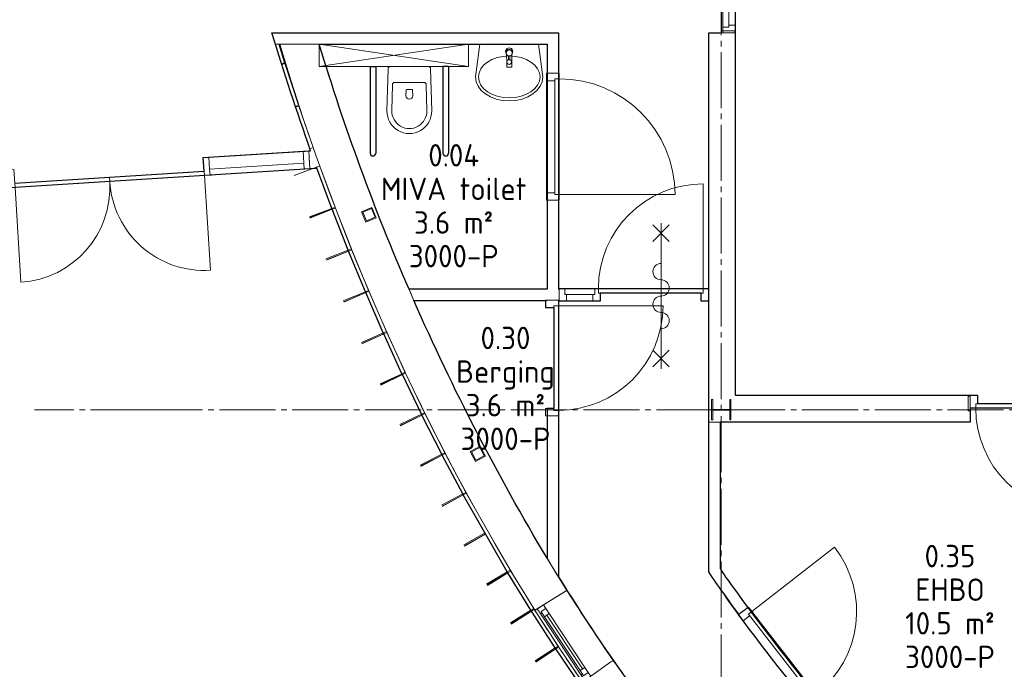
# Model space of a CAD drawing. Header units: millimetres. Extents: x -20518 to 270852, y -121463 to 37725.
# Tile 17 of 33: x 31425 to 40215, y 4368 to 10168. Entities that reach past the tile are written whole.
import ezdxf
from ezdxf.enums import TextEntityAlignment as Align

# ---------------------------------------------------------------- set-up
doc = ezdxf.new("R2010")
doc.units = ezdxf.units.MM
doc.linetypes.add('B0204', pattern=[650, 500, -50, 50, -50])
for name, color, linetype in [('21 Buitenwanden', 3, 'Continuous'), ('21 Buitenwanden Deuren', 7, 'Continuous'), ('21 Buitenwanden Ramen', 7, 'Continuous'), ('22 C Binnenwanden', 2, 'Continuous'), ('22 C Binnenwanden Deuren', 7, 'Continuous'), ('28 Draagconstructies', 5, 'Continuous'), ('74 Sanitair', 8, 'Continuous'), ('A Stramien', 8, 'Continuous'), ('AL74----', 8, 'Continuous'), ('Info Algemeen', 7, 'Continuous'), ('X-BT$1----_Ruimtegegevens', 7, 'Continuous')]:
    doc.layers.add(name, color=color, linetype=linetype)
doc.layers.add('BL$8-BVO-polylijn', color=160, linetype='Continuous', plot=False)
doc.layers.add('BL$8-GO--polylijnen', color=10, linetype='Continuous', plot=False)
for name, color, linetype, lineweight in [('X-BT$23A__RuimteElement', 7, 'Continuous', 0), ('X-BT$23F__RuimteElement', 7, 'Continuous', 0), ('X-BT$23m2_RuimteElement', 7, 'Continuous', 0), ('X-BT$23NR__Ruimtenummer', 1, 'Continuous', 0), ('X-BT$23P__Algemeen', 1, 'Continuous', 0)]:
    doc.layers.add(name, color=color, linetype=linetype, lineweight=lineweight)
doc.styles.add('GENERATED_STYLE_2', font='arial.ttf')
doc.styles.add('Isocpeur', font='isocpeur.ttf')

# ---------------------------------------------------------------- blocks, each defined once
blk = doc.blocks.new('Wall_127_1', base_point=(84602, 5598.5))
at = {"layer": '21 Buitenwanden', "linetype": 'Continuous', "lineweight": 0, "flags": 128}
for points in [[(84381.6, 5922.7), (84406.4, 5939.5)], [(84381.6, 5922.7), (84602, 5598.5)], [(84626.8, 5615.3), (84406.4, 5939.5)], [(84602, 5598.5), (84626.8, 5615.3)]]:
    blk.add_lwpolyline(points, dxfattribs=at)
blk = doc.blocks.new('Wall_128_1', base_point=(84376.7, 5930))
at = {"layer": '21 Buitenwanden', "linetype": 'Continuous', "lineweight": 0, "flags": 128}
for points in [[(84163.7, 6259.3), (84188.9, 6275.6)], [(84163.7, 6259.3), (84376.7, 5930)], [(84401.8, 5946.3), (84188.9, 6275.6)], [(84376.7, 5930), (84401.8, 5946.3)]]:
    blk.add_lwpolyline(points, dxfattribs=at)
blk = doc.blocks.new('Inbouwreservoir 16+')
at = {"layer": '74 Sanitair', "linetype": 'Continuous', "lineweight": 0}
for p, q in [((1332.2, 199.6), (0, 199.6)), ((0, 199.6), (0, 0)), ((0, 0), (1332.2, 199.6)), ((0, 199.6), (1332.2, 0)), ((1332.2, 0), (1332.2, 199.6)), ((0, 0), (1332.2, 0))]:
    blk.add_line(p, q, dxfattribs=at)
blk = doc.blocks.new('Wall_145_1', base_point=(81889.4, 11422.3))
at = {"layer": '21 Buitenwanden', "linetype": 'Continuous', "lineweight": 0, "flags": 128}
for points in [[(82269.6, 11322.3), (81918.8, 11322.3)], [(84195.7, 6266.1), (84480.8, 6443.9)]]:
    blk.add_lwpolyline(points, dxfattribs=at)
at = {"layer": '21 Buitenwanden', "linetype": 'Continuous', "lineweight": 0}
for radius, start in [(20699, 196.54482), (20363, 196.82588)]:
    blk.add_arc((101760.8, 17216.6), radius, start, 211.9403, dxfattribs=at)
blk = doc.blocks.new('D1c 1 zij bi h 16_8')
at = {"layer": '22 C Binnenwanden Deuren', "linetype": 'Continuous', "lineweight": 0}
for p, q in [((-617.5, 0), (-617.5, 934)), ((-667.5, 0), (-600.5, 0)), ((-667.5, 0), (-667.5, -114)), ((-617.5, 0), (316.5, 0)), ((-617.5, -40), (-617.5, 0)), ((366.5, 0), (299.5, 0)), ((316.5, 0), (316.5, -40)), ((349.5, 0), (349.5, -54)), ((600.5, 0), (366.5, 0)), ((600.5, 0), (667.5, 0)), ((617.5, 0), (617.5, -54)), ((667.5, -114), (667.5, 0)), ((-667.5, -7), (-667.5, -107)), ((316.5, -40), (-617.5, -40)), ((-600.5, -40), (-600.5, -114)), ((299.5, -40), (299.5, -114)), ((349.5, -54), (617.5, -54)), ((366.5, -54), (366.5, -114)), ((600.5, -54), (600.5, -114)), ((667.5, -7), (667.5, -107)), ((667.5, -7), (667.5, -107)), ((-667.5, -114), (-600.5, -114)), ((366.5, -114), (299.5, -114)), ((600.5, -114), (366.5, -114)), ((600.5, -114), (667.5, -114))]:
    blk.add_line(p, q, dxfattribs=at)
blk.add_arc((-617.5, 0), 934, 0, 90, dxfattribs=at)
blk = doc.blocks.new('Wall_167_1', base_point=(85747.6, 9032.2))
at = {"layer": '22 C Binnenwanden', "linetype": 'Continuous', "lineweight": 0}
for p, q in [((84411.1, 9132.2), (84411.1, 9032.2)), ((84411.1, 9132.2), (84411.1, 9032.2)), ((85746.1, 9132.2), (85746.1, 9032.2))]:
    blk.add_line(p, q, dxfattribs=at)
at = {"layer": '22 C Binnenwanden', "linetype": 'Continuous', "lineweight": 0, "flags": 128}
for points in [[(84305.1, 9132.2), (83071.4, 9132.2)], [(83115, 9032.2), (83071.4, 9132.2)], [(84411.1, 9132.2), (84405.1, 9132.2)], [(85747.6, 9032.2), (85747.6, 9132.2)], [(83115, 9032.2), (84305.1, 9032.2)], [(84405.1, 9032.2), (84411.1, 9032.2)], [(85746.1, 9032.2), (85747.6, 9032.2)]]:
    blk.add_lwpolyline(points, dxfattribs=at)
at = {"layer": '22 C Binnenwanden', "linetype": 'Continuous', "lineweight": 0}
blk.add_point((84411.1, 9132.2), dxfattribs=at)
at = {"layer": '22 C Binnenwanden Deuren', "linetype": 'Continuous', "lineweight": 0, "xscale": -1, "zscale": 1000}
blk.add_blockref('D1c 1 zij bi h 16_8', (85078.6, 9139.2), dxfattribs=at)
blk = doc.blocks.new('Wall_175_1', base_point=(85747.6, 6609.5))
at = {"layer": '22 C Binnenwanden', "linetype": 'Continuous', "lineweight": 0, "flags": 128}
for points in [[(85747.6, 7946.6), (85847.6, 7946.6)], [(85747.6, 7946.6), (85747.6, 6801.4)], [(85847.6, 6639.1), (85847.6, 7946.6)], [(85747.6, 6609.5), (85747.6, 6801.4)]]:
    blk.add_lwpolyline(points, dxfattribs=at)
blk = doc.blocks.new('Wall_181_1', base_point=(84305.1, 11422.3))
at = {"layer": '22 C Binnenwanden', "linetype": 'Continuous', "lineweight": 0, "flags": 128}
for points in [[(84405.1, 11422.3), (81847.6, 11422.3)], [(81909.7, 11322.3), (84305.1, 11322.3)]]:
    blk.add_lwpolyline(points, dxfattribs=at)
blk = doc.blocks.new('D2c 2 zij bi h 16')
at = {"layer": '21 Buitenwanden Deuren', "linetype": 'Continuous', "lineweight": 0}
for p, q in [((-847, 0), (-847, 847)), ((847, 0), (847, 847)), ((-847, 0), (-1775, 0)), ((-1775, 0), (-1775, -162)), ((-1775, 0), (-1775, -100)), ((-1725, 0), (-1725, -54)), ((-914, 0), (-847, 0)), ((-897, 0), (-897, -54)), ((-847, 0), (847, 0)), ((-847, -40), (-847, 0)), ((0, 0), (0, -40)), ((914, 0), (847, 0)), ((847, 0), (847, -40)), ((897, 0), (897, -54)), ((1725, 0), (914, 0)), ((1725, 0), (1775, 0)), ((1725, 0), (1725, -54)), ((1775, -162), (1775, 0)), ((1775, 0), (1775, -100)), ((-1725, -54), (-1725, -162)), ((-1725, -54), (-897, -54)), ((-897, -54), (-897, -162)), ((-847, -40), (-847, -162)), ((847, -40), (-847, -40)), ((847, -40), (847, -162)), ((897, -54), (897, -162)), ((897, -54), (1725, -54)), ((1725, -54), (1725, -162)), ((-847, -162), (-1775, -162)), ((-914, -162), (-847, -162)), ((914, -162), (847, -162)), ((1725, -162), (914, -162)), ((1725, -162), (1775, -162))]:
    blk.add_line(p, q, dxfattribs=at)
for centre, start, end in [((-847, 0), 0, 90), ((847, 0), 90, 180)]:
    blk.add_arc(centre, 847, start, end, dxfattribs=at)
for p in [(-1775, 0), (-1775, -162)]:
    blk.add_point(p, dxfattribs=at)
blk = doc.blocks.new('D2c 2 zij bi h 16_2')
at = {"layer": '21 Buitenwanden Deuren', "linetype": 'Continuous', "lineweight": 0}
for p, q in [((-847, 0), (-847, 847)), ((847, 0), (847, 847)), ((-847, 0), (-1789.8, 0)), ((-1789.8, 0), (-1789.8, -162)), ((-1789.8, 0), (-1789.8, -100)), ((-1739.8, 0), (-1739.8, -54)), ((-914, 0), (-847, 0)), ((-897, 0), (-897, -54)), ((-847, 0), (847, 0)), ((-847, -40), (-847, 0)), ((0, 0), (0, -40)), ((914, 0), (847, 0)), ((847, 0), (847, -40)), ((897, 0), (897, -54)), ((1739.8, 0), (914, 0)), ((1739.8, 0), (1789.8, 0)), ((1739.8, 0), (1739.8, -54)), ((1789.8, -162), (1789.8, 0)), ((1789.8, 0), (1789.8, -100)), ((-1739.8, -54), (-1739.8, -162)), ((-1739.8, -54), (-897, -54)), ((-897, -54), (-897, -162)), ((-847, -40), (-847, -162)), ((847, -40), (-847, -40)), ((847, -40), (847, -162)), ((897, -54), (897, -162)), ((897, -54), (1739.8, -54)), ((1739.8, -54), (1739.8, -162)), ((-847, -162), (-1789.8, -162)), ((-914, -162), (-847, -162)), ((914, -162), (847, -162)), ((1739.8, -162), (914, -162)), ((1739.8, -162), (1789.8, -162))]:
    blk.add_line(p, q, dxfattribs=at)
for centre, start, end in [((-847, 0), 0, 90), ((847, 0), 90, 180)]:
    blk.add_arc(centre, 847, start, end, dxfattribs=at)
for p in [(-1789.8, 0), (-1789.8, -162)]:
    blk.add_point(p, dxfattribs=at)
blk = doc.blocks.new('Wall_188_1', base_point=(75189.5, 10069.4))
at = {"layer": '21 Buitenwanden', "linetype": 'Continuous', "lineweight": 0}
for p, q in [((82186.3, 10206.4), (82180, 10306.2)), ((75070.6, 9760.4), (75064.3, 9860.2))]:
    blk.add_line(p, q, dxfattribs=at)
at = {"layer": '21 Buitenwanden Deuren', "linetype": 'Continuous', "lineweight": 0, "zscale": 1000, "rotation": 183.5867222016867}
for name, p in [('D2c 2 zij bi h 16_2', (80399.9, 10094.4)), ('D2c 2 zij bi h 16', (76842.1, 9871.4))]:
    blk.add_blockref(name, p, dxfattribs=at)
blk = doc.blocks.new('D1a bi h 16_14')
at = {"layer": '22 C Binnenwanden Deuren', "linetype": 'Continuous', "lineweight": 0}
for p, q in [((-467, 0), (-467, 934)), ((-517, 0), (-450, 0)), ((-517, 0), (-517, -114)), ((-517, 0), (-517, -100)), ((-467, 0), (467, 0)), ((-467, -40), (-467, 0)), ((450, 0), (517, 0)), ((467, 0), (467, -40)), ((517, -114), (517, 0)), ((517, 0), (517, -100)), ((467, -40), (-467, -40)), ((-450, -40), (-450, -114)), ((450, -40), (450, -114)), ((-517, -114), (-450, -114)), ((450, -114), (517, -114))]:
    blk.add_line(p, q, dxfattribs=at)
blk.add_arc((-467, 0), 934, 0, 90, dxfattribs=at)
blk = doc.blocks.new('D1a bi h 16_15')
at = {"layer": '22 C Binnenwanden Deuren', "linetype": 'Continuous', "lineweight": 0}
for p, q in [((-517, 0), (-517, 1034)), ((-567, 0), (567, 0)), ((-567, 0), (-567, -114)), ((-517, 0), (517, 0)), ((-517, -40), (-517, 0)), ((517, 0), (517, -40)), ((567, -114), (567, 0)), ((-567, -7), (-567, -107)), ((517, -40), (-517, -40)), ((-500, -40), (-500, -114)), ((500, -40), (500, -114)), ((567, -7), (567, -107)), ((567, -7), (567, -107)), ((-567, -114), (567, -114))]:
    blk.add_line(p, q, dxfattribs=at)
blk.add_arc((-517, 0), 1034, 0, 90, dxfattribs=at)
blk = doc.blocks.new('Wall_190_1', base_point=(84305.1, 6094.5))
at = {"layer": '22 C Binnenwanden', "linetype": 'Continuous', "lineweight": 0}
for p, q in [((84405.1, 11061.8), (84305.1, 11061.8)), ((84405.1, 11061.8), (84305.1, 11061.8)), ((84405.1, 9927.8), (84305.1, 9927.8)), ((84405.1, 9035.6), (84305.1, 9035.6)), ((84405.1, 8001.6), (84305.1, 8001.6))]:
    blk.add_line(p, q, dxfattribs=at)
at = {"layer": '22 C Binnenwanden', "linetype": 'Continuous', "lineweight": 0, "flags": 128}
for points in [[(84405.1, 11422.3), (84405.1, 11322.3)], [(84305.1, 11322.3), (84305.1, 11061.8)], [(84405.1, 11061.8), (84405.1, 11322.3)], [(84305.1, 9927.8), (84305.1, 9132.2)], [(84405.1, 9132.2), (84405.1, 9927.8)], [(84305.1, 8001.6), (84305.1, 6728.6)], [(84405.1, 6564.7), (84405.1, 8001.6)], [(84305.1, 6728.6), (84405.1, 6564.7)]]:
    blk.add_lwpolyline(points, dxfattribs=at)
at = {"layer": '22 C Binnenwanden', "linetype": 'Continuous', "lineweight": 0}
blk.add_point((84405.1, 11061.8), dxfattribs=at)
at = {"layer": '22 C Binnenwanden Deuren', "linetype": 'Continuous', "lineweight": 0, "xscale": -1, "zscale": 1000, "rotation": 270}
blk.add_blockref('D1a bi h 16_15', (84412.1, 10494.8), dxfattribs=at)
at = {"layer": '22 C Binnenwanden Deuren', "linetype": 'Continuous', "lineweight": 0, "zscale": 1000, "rotation": 270}
blk.add_blockref('D1a bi h 16_14', (84405.1, 8518.6), dxfattribs=at)
blk = doc.blocks.new('R1b boven metaal 16_38')
at = {"layer": '21 Buitenwanden Ramen', "linetype": 'Continuous', "lineweight": 0}
for p, q in [((-326.2, 0), (-382.7, 0)), ((-382.7, 0), (-381.2, -65)), ((-382.7, 0), (-382.4, -13)), ((-326.2, -15), (-326.2, 0)), ((326.2, 0), (-326.2, 0)), ((382.7, 0), (326.2, 0)), ((326.2, 0), (326.2, -15)), ((381.2, -65), (382.7, 0)), ((382.7, 0), (382.4, -13)), ((-382.4, -13), (-381.8, -41)), ((-381.8, -41), (-381.5, -51)), ((-381.5, -51), (-381.2, -65)), ((-381.2, -65), (-343.2, -65)), ((-343.2, -65), (-343.2, -15)), ((-343.2, -15), (-326.2, -15)), ((-288.2, -15), (-343.2, -15)), ((-343.2, -15), (-343.2, -65)), ((-343.2, -65), (-288.2, -65)), ((-288.2, -15), (288.2, -15)), ((-288.2, -65), (-288.2, -15)), ((-288.2, -40), (288.2, -40)), ((-288.2, -65), (288.2, -65)), ((-288.2, -65), (288.2, -65)), ((343.2, -15), (288.2, -15)), ((288.2, -15), (288.2, -65)), ((288.2, -65), (343.2, -65)), ((326.2, -15), (343.2, -15)), ((343.2, -15), (343.2, -65)), ((343.2, -65), (343.2, -15)), ((343.2, -65), (381.2, -65)), ((381.5, -51), (381.2, -65)), ((381.8, -41), (381.5, -51)), ((382.4, -13), (381.8, -41))]:
    blk.add_line(p, q, dxfattribs=at)
for radius in [16533.8, 16197.8]:
    blk.add_arc((0, -16504.4), radius, 88.67165, 91.32835, dxfattribs=at)
blk = doc.blocks.new('R1b boven metaal 16_39')
at = {"layer": '21 Buitenwanden Ramen', "linetype": 'Continuous', "lineweight": 0}
for p, q in [((-383.1, 25), (-384.5, 84.9)), ((-384.5, 84.9), (384.5, 84.9)), ((-313, 0), (-382.5, 0)), ((-382.5, 0), (-381, -65)), ((-382.5, 0), (-382.2, -13)), ((-313, -15), (-313, 0)), ((313, 0), (-313, 0)), ((382.5, 0), (313, 0)), ((313, 0), (313, -15)), ((381, -65), (382.5, 0)), ((382.5, 0), (382.2, -13)), ((384.5, 84.9), (383.1, 25)), ((-382.2, -13), (-381.6, -41)), ((-381.6, -41), (-381.3, -51)), ((-381.3, -51), (-381, -65)), ((-381, -65), (-330, -65)), ((-330, -65), (-330, -15)), ((-330, -15), (-313, -15)), ((-275, -15), (-330, -15)), ((-330, -15), (-330, -65)), ((-330, -65), (-275, -65)), ((-275, -15), (275, -15)), ((-275, -65), (-275, -15)), ((-275, -40), (275, -40)), ((-275, -65), (275, -65)), ((-275, -65), (275, -65)), ((330, -15), (275, -15)), ((275, -15), (275, -65)), ((275, -65), (330, -65)), ((313, -15), (330, -15)), ((330, -15), (330, -65)), ((330, -65), (330, -15)), ((330, -65), (381, -65)), ((381.3, -51), (381, -65)), ((381.6, -41), (381.3, -51)), ((382.2, -13), (381.6, -41))]:
    blk.add_line(p, q, dxfattribs=at)
blk.add_arc((0, -16504.4), 16197.8, 88.67235, 91.32765, dxfattribs=at)
blk.add_arc((0, -16504.4), 16197.8, 88.67235, 91.32765, dxfattribs=at)
blk = doc.blocks.new('Wall_237_1', base_point=(84214, 6236.7))
at = {"layer": '21 Buitenwanden', "linetype": 'Continuous', "lineweight": 0}
for p, q in [((84271.6, 6314), (84458.6, 6431.9)), ((84458.6, 6431.9), (84469.1, 6438.6)), ((84469.1, 6438.6), (84479.7, 6445.2)), ((84195.5, 6266), (84216.6, 6279.3)), ((84216.6, 6279.3), (84227.6, 6286.3)), ((84227.6, 6286.3), (84251.3, 6301.2)), ((84251.3, 6301.2), (84259.8, 6306.6)), ((84259.8, 6306.6), (84271.6, 6314)), ((84693.1, 5678.7), (84874.4, 5805.1)), ((84874.4, 5805.1), (84884.6, 5812.3)), ((84884.6, 5812.3), (84894.9, 5819.4)), ((84619.3, 5627.2), (84639.7, 5641.5)), ((84639.7, 5641.5), (84650.4, 5649)), ((84650.4, 5649), (84673.4, 5665)), ((84673.4, 5665), (84681.6, 5670.7)), ((84681.6, 5670.7), (84693.1, 5678.7)), ((84945.3, 5327), (85123.2, 5458.1)), ((85123.2, 5458.1), (85133.2, 5465.5)), ((85133.2, 5465.5), (85143.3, 5473)), ((84872.9, 5273.6), (84893, 5288.4)), ((84893, 5288.4), (84903.4, 5296.1)), ((84903.4, 5296.1), (84926, 5312.7)), ((84926, 5312.7), (84934, 5318.7)), ((84934, 5318.7), (84945.3, 5327)), ((85411.5, 4724.3), (85583.2, 4863.5)), ((85583.2, 4863.5), (85592.9, 4871.4)), ((85592.9, 4871.4), (85602.6, 4879.3)), ((85341.6, 4667.6), (85361, 4683.3)), ((85361, 4683.3), (85371.2, 4691.5)), ((85371.2, 4691.5), (85392.9, 4709.2)), ((85392.9, 4709.2), (85400.7, 4715.5)), ((85400.7, 4715.5), (85411.5, 4724.3))]:
    blk.add_line(p, q, dxfattribs=at)
for radius, start, end in [(16197.8, 214.88871, 216.39678), (16533.8, 214.88871, 216.39678), (16197.8, 219.05207, 220.55643), (16533.8, 219.05207, 220.55494)]:
    blk.add_arc((98181.4, 15084.3), radius, start, end, dxfattribs=at)
at = {"layer": '21 Buitenwanden Ramen', "linetype": 'Continuous', "lineweight": 0, "zscale": 1000}
for name, p, rotation in [('R1b boven metaal 16_38', (84428.2, 5960.4), 123.5603613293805), ('R1b boven metaal 16_39', (85127, 4985.8), 127.7244241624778)]:
    blk.add_blockref(name, p, dxfattribs=dict(at, rotation=rotation))
blk = doc.blocks.new('Wall_273_1', base_point=(85861.6, 11422.3))
at = {"layer": '22 C Binnenwanden', "linetype": 'Continuous', "lineweight": 0, "flags": 128}
for points in [[(85979.1, 11440.3), (85861.6, 11440.3)], [(85861.6, 11440.3), (85861.6, 11422.3)], [(85979.1, 11422.3), (85979.1, 11440.3)], [(85861.6, 11422.3), (85979.1, 11422.3)]]:
    blk.add_lwpolyline(points, dxfattribs=at)
blk = doc.blocks.new('Wall_287_1', base_point=(88081, 8048.2))
at = {"layer": '22 C Binnenwanden', "linetype": 'Continuous', "lineweight": 0, "flags": 128}
for points in [[(88081, 8177.4), (88063, 8177.4)], [(88063, 8177.4), (88063, 8048.2)], [(88081, 8048.2), (88081, 8177.4)], [(88063, 8048.2), (88081, 8048.2)]]:
    blk.add_lwpolyline(points, dxfattribs=at)
blk = doc.blocks.new('Wall_507_1', base_point=(84158.9, 6266.9))
at = {"layer": '21 Buitenwanden', "linetype": 'Continuous', "lineweight": 0, "flags": 128}
for points in [[(83979.1, 6616.5), (83953.5, 6600.8)], [(83953.5, 6600.8), (84158.9, 6266.9)], [(84184.5, 6282.7), (83979.1, 6616.5)], [(84158.9, 6266.9), (84184.5, 6282.7)]]:
    blk.add_lwpolyline(points, dxfattribs=at)
blk = doc.blocks.new('Wall_508_1', base_point=(83948.9, 6608.5))
at = {"layer": '21 Buitenwanden', "linetype": 'Continuous', "lineweight": 0, "flags": 128}
for points in [[(83581.5, 7311.9), (83555.5, 7297)], [(83555.5, 7297), (83948.9, 6608.5)], [(83974.9, 6623.4), (83581.5, 7311.9)], [(83948.9, 6608.5), (83974.9, 6623.4)]]:
    blk.add_lwpolyline(points, dxfattribs=at)
blk = doc.blocks.new('Wall_509_1', base_point=(83551.2, 7304.9))
at = {"layer": '21 Buitenwanden', "linetype": 'Continuous', "lineweight": 0, "flags": 128}
for points in [[(83393.9, 7665.2), (83367.4, 7651.2)], [(83367.4, 7651.2), (83551.2, 7304.9)], [(83577.7, 7319), (83393.9, 7665.2)], [(83551.2, 7304.9), (83577.7, 7319)]]:
    blk.add_lwpolyline(points, dxfattribs=at)
blk = doc.blocks.new('Wall_510_1', base_point=(83363.3, 7659.2))
at = {"layer": '21 Buitenwanden', "linetype": 'Continuous', "lineweight": 0, "flags": 128}
for points in [[(83213.3, 8022.6), (83186.6, 8009.1)], [(83186.6, 8009.1), (83363.3, 7659.2)], [(83390, 7672.7), (83213.3, 8022.6)], [(83363.3, 7659.2), (83390, 7672.7)]]:
    blk.add_lwpolyline(points, dxfattribs=at)
blk = doc.blocks.new('Wall_511_1', base_point=(83182.6, 8017.1))
at = {"layer": '21 Buitenwanden', "linetype": 'Continuous', "lineweight": 0, "flags": 128}
for points in [[(83039.8, 8383.4), (83012.8, 8370.4)], [(83012.8, 8370.4), (83182.6, 8017.1)], [(83209.6, 8030.1), (83039.8, 8383.4)], [(83182.6, 8017.1), (83209.6, 8030.1)]]:
    blk.add_lwpolyline(points, dxfattribs=at)
blk = doc.blocks.new('Wall_512_1', base_point=(83008.9, 8378.6))
at = {"layer": '21 Buitenwanden', "linetype": 'Continuous', "lineweight": 0, "flags": 128}
for points in [[(82873.2, 8747.6), (82845.9, 8735.1)], [(82845.9, 8735.1), (83008.9, 8378.6)], [(83036.2, 8391.1), (82873.2, 8747.6)], [(83008.9, 8378.6), (83036.2, 8391.1)]]:
    blk.add_lwpolyline(points, dxfattribs=at)
blk = doc.blocks.new('Wall_513_1', base_point=(82842.2, 8743.3))
at = {"layer": '21 Buitenwanden', "linetype": 'Continuous', "lineweight": 0, "flags": 128}
for points in [[(82713.4, 9114.7), (82685.9, 9102.8)], [(82685.9, 9102.8), (82842.2, 8743.3)], [(82869.7, 8755.3), (82713.4, 9114.7)], [(82842.2, 8743.3), (82869.7, 8755.3)]]:
    blk.add_lwpolyline(points, dxfattribs=at)
blk = doc.blocks.new('Wall_514_1', base_point=(82682.4, 9111))
at = {"layer": '21 Buitenwanden', "linetype": 'Continuous', "lineweight": 0, "flags": 128}
for points in [[(82560.4, 9484.8), (82532.7, 9473.3)], [(82532.7, 9473.3), (82682.4, 9111)], [(82710.1, 9122.5), (82560.4, 9484.8)], [(82682.4, 9111), (82710.1, 9122.5)]]:
    blk.add_lwpolyline(points, dxfattribs=at)
blk = doc.blocks.new('Wall_515_1', base_point=(82529.3, 9481.7))
at = {"layer": '21 Buitenwanden', "linetype": 'Continuous', "lineweight": 0, "flags": 128}
for points in [[(82414.1, 9857.6), (82386.1, 9846.6)], [(82386.1, 9846.6), (82529.3, 9481.7)], [(82557.2, 9492.6), (82414.1, 9857.6)], [(82529.3, 9481.7), (82557.2, 9492.6)]]:
    blk.add_lwpolyline(points, dxfattribs=at)
blk = doc.blocks.new('Wall_516_1', base_point=(82382.9, 9855))
at = {"layer": '21 Buitenwanden', "linetype": 'Continuous', "lineweight": 0, "flags": 128}
for points in [[(82274.3, 10232.9), (82246.2, 10222.4)], [(82246.2, 10222.4), (82382.9, 9855)], [(82411, 9865.5), (82274.3, 10232.9)], [(82382.9, 9855), (82411, 9865.5)]]:
    blk.add_lwpolyline(points, dxfattribs=at)
blk = doc.blocks.new('Wall_553_1', base_point=(82187.1, 10387.3))
at = {"layer": '21 Buitenwanden', "linetype": 'Continuous', "lineweight": 0, "flags": 128}
for points in [[(82087.9, 10767.7), (82059.5, 10757.9)], [(82059.5, 10757.9), (82187.1, 10387.3)], [(82215.4, 10397), (82087.9, 10767.7)], [(82187.1, 10387.3), (82215.4, 10397)]]:
    blk.add_lwpolyline(points, dxfattribs=at)
blk = doc.blocks.new('Wall_554_1', base_point=(82056.6, 10765.8))
at = {"layer": '21 Buitenwanden', "linetype": 'Continuous', "lineweight": 0, "flags": 128}
for points in [[(81963.7, 11147.8), (81935.2, 11138.5)], [(81935.2, 11138.5), (82056.6, 10765.8)], [(82085.2, 10775), (81963.7, 11147.8)], [(82056.6, 10765.8), (82085.2, 10775)]]:
    blk.add_lwpolyline(points, dxfattribs=at)
blk = doc.blocks.new('Wall_555_1', base_point=(81932.5, 11145.8))
at = {"layer": '21 Buitenwanden', "linetype": 'Continuous', "lineweight": 0}
blk.add_line((81909.7, 11322.3), (81878.3, 11322.3), dxfattribs=at)
at = {"layer": '21 Buitenwanden', "linetype": 'Continuous', "lineweight": 0, "flags": 128}
for points in [[(81847.6, 11422.3), (81878.3, 11322.3)], [(81878.3, 11322.3), (81932.5, 11145.8)], [(81961.2, 11154.6), (81909.7, 11322.3)], [(81932.5, 11145.8), (81961.2, 11154.6)]]:
    blk.add_lwpolyline(points, dxfattribs=at)
blk = doc.blocks.new('D2c 2 zij bi h 16_4')
at = {"layer": '21 Buitenwanden Deuren', "linetype": 'Continuous', "lineweight": 0}
for p, q in [((-1200, 0), (-2923.2, 0)), ((-2923.2, 0), (-2923.2, -9)), ((-2873.2, 0), (-2873.2, -54)), ((-2923.2, -9), (-2923.2, -84)), ((-2923.2, -84), (-2923.2, -106)), ((-2873.2, -54), (-1250, -54)), ((-2856.2, -54), (-2856.2, -114)), ((-2923.2, -106), (-2923.2, -114)), ((-1200, -114), (-2923.2, -114))]:
    blk.add_line(p, q, dxfattribs=at)
for p in [(-2923.2, 0), (-2923.2, -114)]:
    blk.add_point(p, dxfattribs=at)
blk = doc.blocks.new('Wall_563_1', base_point=(85858.1, 8057.1))
at = {"layer": '21 Buitenwanden', "linetype": 'Continuous', "lineweight": 0}
for p, q in [((85747.6, 11422.3), (85760.1, 11422.3)), ((85760.1, 11422.3), (85772.6, 11422.3)), ((85772.6, 11422.3), (85847.6, 11422.3)), ((85847.6, 11422.3), (85871.6, 11422.3)), ((85871.6, 11422.3), (85880.6, 11422.3)), ((85880.6, 11422.3), (85955.6, 11422.3)), ((85955.6, 11422.3), (85977.6, 11422.3)), ((85977.6, 11422.3), (85985.6, 11422.3))]:
    blk.add_line(p, q, dxfattribs=at)
at = {"layer": '21 Buitenwanden', "linetype": 'Continuous', "lineweight": 0, "flags": 128}
for points in [[(85747.6, 11422.3), (85747.6, 7946.6)], [(85985.6, 8184.6), (85985.6, 11422.3)]]:
    blk.add_lwpolyline(points, dxfattribs=at)
at = {"layer": '21 Buitenwanden Deuren', "linetype": 'Continuous', "lineweight": 0, "zscale": 1000, "rotation": 90}
blk.add_blockref('D2c 2 zij bi h 16_4', (85871.6, 14345.5), dxfattribs=at)
blk = doc.blocks.new('D1a bi h 16_39')
at = {"layer": '21 Buitenwanden Deuren', "linetype": 'Continuous', "lineweight": 0}
for p, q in [((-467, 0), (-467, 934)), ((-517, 0), (-450, 0)), ((-517, 0), (-517, -9)), ((-467, 0), (467, 0)), ((-467, -40), (-467, 0)), ((450, 0), (517, 0)), ((467, 0), (467, -40)), ((517, 0), (517, -9)), ((-517, -9), (-517, -84)), ((-517, -84), (-517, -106)), ((467, -40), (-467, -40)), ((-450, -40), (-450, -114)), ((450, -40), (450, -114)), ((517, -9), (517, -84)), ((517, -84), (517, -106)), ((-517, -106), (-517, -114)), ((-517, -114), (-450, -114)), ((450, -114), (517, -114)), ((517, -106), (517, -114))]:
    blk.add_line(p, q, dxfattribs=at)
blk.add_arc((-467, 0), 934, 0, 90, dxfattribs=at)
blk = doc.blocks.new('D1a bi h 16_40')
at = {"layer": '21 Buitenwanden Deuren', "linetype": 'Continuous', "lineweight": 0}
for p, q in [((-467, 0), (-467, 934)), ((-517, 0), (-450, 0)), ((-517, 0), (-517, -9)), ((-467, 0), (467, 0)), ((-467, -40), (-467, 0)), ((450, 0), (517, 0)), ((467, 0), (467, -40)), ((517, 0), (517, -9)), ((-517, -9), (-517, -84)), ((-517, -84), (-517, -106)), ((467, -40), (-467, -40)), ((-450, -40), (-450, -114)), ((450, -40), (450, -114)), ((517, -9), (517, -84)), ((517, -84), (517, -106)), ((-517, -106), (-517, -114)), ((-517, -114), (-450, -114)), ((450, -114), (517, -114)), ((517, -106), (517, -114))]:
    blk.add_line(p, q, dxfattribs=at)
blk.add_arc((-467, 0), 934, 0, 90, dxfattribs=at)
blk = doc.blocks.new('Wall_566_1', base_point=(90707.8, 8057.1))
at = {"layer": '21 Buitenwanden', "linetype": 'Continuous', "lineweight": 0}
for p, q in [((88081, 8176.6), (88081, 8184.6)), ((88081, 8154.6), (88081, 8176.6)), ((89115, 8176.6), (89115, 8184.6)), ((89115, 8154.6), (89115, 8176.6)), ((89578.9, 8176.6), (89578.9, 8184.6)), ((89578.9, 8154.6), (89578.9, 8176.6)), ((90612.9, 8176.6), (90612.9, 8184.6)), ((90612.9, 8154.6), (90612.9, 8176.6)), ((88081, 8079.6), (88081, 8154.6)), ((89115, 8079.6), (89115, 8154.6)), ((89578.9, 8079.6), (89578.9, 8154.6)), ((90612.9, 8079.6), (90612.9, 8154.6)), ((88081, 8070.6), (88081, 8079.6)), ((88081, 8046.6), (88081, 8070.6)), ((88081, 7971.6), (88081, 8046.6)), ((89115, 8070.6), (89115, 8079.6)), ((89115, 8046.6), (89115, 8070.6)), ((89115, 7971.6), (89115, 8046.6)), ((89578.9, 8070.6), (89578.9, 8079.6)), ((89578.9, 8046.6), (89578.9, 8070.6)), ((89578.9, 7971.6), (89578.9, 8046.6)), ((90612.9, 8070.6), (90612.9, 8079.6)), ((90612.9, 8046.6), (90612.9, 8070.6)), ((90612.9, 7971.6), (90612.9, 8046.6)), ((88081, 7959.1), (88081, 7971.6)), ((88081, 7946.6), (88081, 7959.1)), ((89115, 7959.1), (89115, 7971.6)), ((89115, 7946.6), (89115, 7959.1)), ((89578.9, 7959.1), (89578.9, 7971.6)), ((89578.9, 7946.6), (89578.9, 7959.1)), ((90612.9, 7959.1), (90612.9, 7971.6)), ((90612.9, 7946.6), (90612.9, 7959.1))]:
    blk.add_line(p, q, dxfattribs=at)
at = {"layer": '21 Buitenwanden', "linetype": 'Continuous', "lineweight": 0, "flags": 128}
for points in [[(88081, 8184.6), (85985.6, 8184.6)], [(89578.9, 8184.6), (89115, 8184.6)], [(90707.8, 8184.6), (90612.9, 8184.6)], [(85747.6, 7946.6), (88081, 7946.6)], [(89115, 7946.6), (89578.9, 7946.6)], [(90612.9, 7946.6), (90707.8, 7946.6)]]:
    blk.add_lwpolyline(points, dxfattribs=at)
at = {"layer": '21 Buitenwanden Deuren', "linetype": 'Continuous', "lineweight": 0, "zscale": 1000, "rotation": 180}
blk.add_blockref('D1a bi h 16_40', (88598, 8070.6), dxfattribs=at)
at = {"layer": '21 Buitenwanden Deuren', "linetype": 'Continuous', "lineweight": 0, "xscale": -1, "zscale": 1000, "rotation": 180}
blk.add_blockref('D1a bi h 16_39', (90095.9, 8070.6), dxfattribs=at)
blk = doc.blocks.new('Column_7_1', base_point=(85858.1, 8057.1))
at = {"layer": '28 Draagconstructies', "linetype": 'Continuous', "lineweight": 0}
for p, q in [((85782.1, 8147.1), (85772.6, 8147.1)), ((85772.6, 8147.1), (85772.6, 8057.1)), ((85782.1, 8060.1), (85782.1, 8147.1)), ((85943.6, 8147.1), (85934.1, 8147.1)), ((85934.1, 8147.1), (85934.1, 8060.1)), ((85943.6, 7967.1), (85943.6, 8147.1)), ((85772.6, 8057.1), (85772.6, 7967.1)), ((85934.1, 8060.1), (85782.1, 8060.1)), ((85782.1, 7967.1), (85782.1, 8054.1)), ((85782.1, 8054.1), (85934.1, 8054.1)), ((85934.1, 8054.1), (85934.1, 7967.1)), ((85772.6, 7967.1), (85782.1, 7967.1)), ((85934.1, 7967.1), (85943.6, 7967.1))]:
    blk.add_line(p, q, dxfattribs=at)
blk = doc.blocks.new('Standard grid marker_2')
at = {"layer": 'A Stramien', "linetype": 'B0204', "lineweight": 0}
blk.add_line((1000, 0), (38553.1, 0), dxfattribs=at)
at = {"layer": 'A Stramien', "lineweight": 0, "style": 'GENERATED_STYLE_2'}
blk.add_attdef('AC_MarkerText_1', text='', height=175, rotation=270, dxfattribs=at).set_placement((-379.3, 86.4), align=Align.BOTTOM_LEFT)
blk = doc.blocks.new('Standard grid marker_5')
at = {"layer": 'A Stramien', "linetype": 'B0204', "lineweight": 0}
for q in [(0, 0), (27243.4, 0)]:
    blk.add_line((1000, 0), q, dxfattribs=at)
at = {"layer": 'A Stramien', "lineweight": 0, "style": 'GENERATED_STYLE_2'}
blk.add_attdef('AC_MarkerText_1', text='', height=175, dxfattribs=at).set_placement((28427, -129.3), align=Align.BOTTOM_LEFT)
blk = doc.blocks.new('Toilet hangend 16+')
at = {"layer": '74 Sanitair', "linetype": 'Continuous', "lineweight": 0}
for p, q in [((-200, 256.4), (-189.9, 633.1)), ((168.6, 654.5), (-168.6, 654.5)), ((200, 256.4), (189.9, 633.1)), ((-151.1, 490), (-157.3, 261)), ((-129.8, 511.4), (129.8, 511.4)), ((-29.4, 442.3), (-30.5, 391.7)), ((0, 446.8), (-25.1, 446.8)), ((0, 446.8), (25.1, 446.8)), ((29.4, 442.3), (30.5, 391.7)), ((151.1, 490), (157.3, 261))]:
    blk.add_line(p, q, dxfattribs=at)
for centre, major_axis, ratio, start_param, end_param in [((-168.6, 632.5), (0, -22), 0.968889, 3.141593, 4.684424), ((168.6, 632.5), (0, -22), 0.968889, 1.598761, 3.141593), ((-129.8, 489.4), (0, -22), 0.968889, 3.141593, 4.68438), ((-25.1, 442.4), (0, -4.35), 0.990991, 3.138592, 4.734828), ((25.1, 442.4), (0, -4.35), 0.990991, 1.548357, 3.144593), ((129.8, 489.4), (0, -22), 0.968889, 1.598805, 3.141593), ((0, 393.8), (0, -30.8), 0.990991, 4.781352, 7.785019), ((0, 256.4), (0, -201.8), 0.990991, 4.712389, 7.853982), ((0, 261), (0, -162.4), 0.968889, 4.712389, 7.853982)]:
    blk.add_ellipse(centre, major_axis=major_axis, ratio=ratio, start_param=start_param, end_param=end_param, dxfattribs=at)
blk = doc.blocks.new('Wasbak 04 16_6')
at = {"layer": '74 Sanitair', "linetype": 'Continuous', "lineweight": 0}
for p, q in [((-262.2, 0), (-300.7, -294)), ((262.2, 0), (-262.2, 0)), ((300, -294), (262.2, 0)), ((-262, -0.4), (-262.2, -0.4)), ((-29.9, -78.3), (-25.7, -89.3)), ((25.7, -89.3), (29.9, -78.3)), ((262.2, -0.4), (262, -0.4)), ((-22.7, -95.1), (-22, -159.6)), ((-22, -159.6), (-22, -207.1)), ((-6, -142.1), (-6, -106.4)), ((-6, -142.1), (6, -142.1)), ((6, -142.1), (6, -106.4)), ((22, -159.6), (22.7, -95.1)), ((22, -207.1), (22, -159.6)), ((-22, -207.1), (22, -207.1))]:
    blk.add_line(p, q, dxfattribs=at)
for centre, radius in [((0, -79.5), 27.5), ((0, -160.6), 21)]:
    blk.add_circle(centre, radius, dxfattribs=at)
for centre, radius, start, end in [((0, -66.9), 32, 339.16747, 200.83253), ((0, -76.2), 27.5, 356.3287, 183.6713), ((0, -79.5), 27.5, 200.83253, 214.37486), ((0, -79.5), 27.5, 325.62514, 339.16747)]:
    blk.add_arc(centre, radius, start, end, dxfattribs=at)
blk.add_ellipse((0, -294), major_axis=(275, 0), ratio=0.680917, dxfattribs=at)
blk.add_ellipse((-0.7, -294), major_axis=(300, 0), ratio=0.713345, start_param=3.141593, end_param=6.283185, dxfattribs=at)
for p in [(-29.9, -78.3), (-22.7, -95.1), (25.7, -89.3)]:
    blk.add_point(p, dxfattribs=at)
blk = doc.blocks.new('2D Brw 30 min zelfsl 16+')
at = {"layer": 'Info Algemeen', "linetype": 'Continuous', "lineweight": 0}
for p, q in [((-652, 0), (648, 0)), ((-638, 74), (-490, -74)), ((-638, -74), (-490, 74)), ((630, 74), (482, -74)), ((630, -74), (482, 74))]:
    blk.add_line(p, q, dxfattribs=at)
for centre, start, end in [((-220.9, 0), 180, 0), ((-75, 0), 0, 180), ((71, 0), 180, 0), ((216.9, 0), 0, 180)]:
    blk.add_arc(centre, 73, start, end, dxfattribs=at)
blk = doc.blocks.new('Buis vk koudgev kolom 16')
at = {"layer": 'Info Algemeen', "linetype": 'Continuous', "lineweight": 0}
for p, q in [((50, 50), (-50, 50)), ((-50, 50), (-50, -50)), ((-42, -42), (-42, 42)), ((-42, 42), (42, 42)), ((42, 42), (42, -42)), ((50, -50), (50, 50)), ((-50, -50), (50, -50)), ((42, -42), (-42, -42))]:
    blk.add_line(p, q, dxfattribs=at)
blk = doc.blocks.new('verdeling tegel')
at = {"layer": '28 Draagconstructies', "linetype": 'Continuous', "lineweight": 0}
for p, q in [((0, 0), (0, 213.9)), ((9, 0), (9, 213.9)), ((401, 0), (401, 213.9))]:
    blk.add_line(p, q, dxfattribs=at)
blk = doc.blocks.new('Wall_580_1', base_point=(85747.6, 6609.5))
at = {"layer": '22 C Binnenwanden', "linetype": 'Continuous', "lineweight": 0}
for radius, start, end in [(3542.2, 212.73924, 216.37995), (3442.2, 213.22497, 216.38651)]:
    blk.add_arc((88727.1, 8525.2), radius, start, end, dxfattribs=at)
blk = doc.blocks.new('D1a bi h 16_42')
at = {"layer": '22 C Binnenwanden Deuren', "linetype": 'Continuous', "lineweight": 0}
for p, q in [((-467, 0), (-467, 934)), ((-517, 0), (-519.7, -114)), ((-517, 0), (-450, 0)), ((-467, 0), (467, 0)), ((-467, -40), (-467, 0)), ((450, 0), (517, 0)), ((467, 0), (467, -40)), ((519.7, -114), (517, 0)), ((-517.2, -7), (-519.5, -107)), ((467, -40), (-467, -40)), ((-450, -40), (-450, -114)), ((450, -40), (450, -114)), ((517.2, -7), (519.5, -107)), ((-519.5, -107), (-519.7, -114)), ((-519.7, -114), (-450, -114)), ((450, -114), (519.7, -114)), ((519.5, -107), (519.7, -114))]:
    blk.add_line(p, q, dxfattribs=at)
blk.add_arc((-467, 0), 934, 0, 90, dxfattribs=at)
blk = doc.blocks.new('Wall_591_1', base_point=(85875.3, 6424.2))
at = {"layer": '22 C Binnenwanden', "linetype": 'Continuous', "lineweight": 0}
for p, q in [((86096.8, 6291), (86016.5, 6231.5)), ((86010.9, 6227.3), (86016.5, 6231.5)), ((86016.5, 6231.5), (86010.9, 6227.3)), ((86732.1, 5474.7), (86654.6, 5411.5)), ((86649.2, 5407.1), (86654.6, 5411.5)), ((86654.6, 5411.5), (86649.2, 5407.1))]:
    blk.add_line(p, q, dxfattribs=at)
for radius, start, end in [(22123.2, 215.92556, 216.54423), (22023.2, 215.92452, 216.54423), (22023.2, 219.2354, 219.28215), (22123.2, 219.2354, 219.2814)]:
    blk.add_arc((103790.3, 19404.6), radius, start, end, dxfattribs=at)
at = {"layer": '22 C Binnenwanden Deuren', "linetype": 'Continuous', "lineweight": 0, "zscale": 1000, "rotation": 307.8898149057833}
blk.add_blockref('D1a bi h 16_42', (86420, 5887.2), dxfattribs=at)
blk = doc.blocks.new('Beugels-miva')
for p, q in [((-350, 0), (-350, 775)), ((-300, 0), (-300, 775)), ((300, 0), (300, 775)), ((350, 0), (350, 775)), ((-350, 0), (-300, 0)), ((350, 0), (300, 0))]:
    blk.add_line(p, q)
for centre in [(-325, 775), (325, 775)]:
    blk.add_arc(centre, 25, 0, 180)
blk = doc.blocks.new('Ruimtefunctie')
at = {"layer": 'X-BT$23A__RuimteElement', "style": 'Isocpeur', "width": 0.94}
blk.add_attdef('RUIMTEFUNCTIE-A', text='', height=200, dxfattribs=at).set_placement((0, -600), align=Align.MIDDLE_CENTER)
at = {"layer": 'X-BT$23F__RuimteElement', "style": 'Isocpeur', "width": 0.94}
blk.add_attdef('RUIMTEFUNCTIE', text='', height=200, dxfattribs=at).set_placement((0, 300), align=Align.MIDDLE_CENTER)
at = {"layer": 'X-BT$23m2_RuimteElement', "style": 'Isocpeur', "width": 0.94}
blk.add_attdef('RUIMTEFUNCTIE-B', text='', height=200, dxfattribs=at).set_placement((0, 0), align=Align.MIDDLE_CENTER)
at = {"layer": 'X-BT$23NR__Ruimtenummer', "style": 'Isocpeur', "width": 0.94}
blk.add_attdef('RUIMTENUMMER', text='', height=200, dxfattribs=at).set_placement((0, 600), align=Align.MIDDLE_CENTER)
at = {"layer": 'X-BT$23P__Algemeen', "style": 'Isocpeur', "width": 0.94}
blk.add_attdef('PEILMAAT', text='', height=200, dxfattribs=at).set_placement((0, -300), align=Align.MIDDLE_CENTER)

msp = doc.modelspace()

# ---------------------------------------------------------------- linework, layer by layer
at = {"layer": 'BL$8-BVO-polylijn'}
msp.add_lwpolyline([(36431.2, 4227.3), (36210.8, 4551.5), (36205.9, 4558.8), (35992.9, 4888.1), (35988.2, 4895.7), (35782.8, 5229.6), (35778.1, 5237.3), (35384.7, 5925.8), (35380.4, 5933.7), (35196.7, 6280), (35192.5, 6288), (35015.8, 6637.9), (35011.8, 6645.9), (34841.9, 6999.2), (34838.1, 7007.4), (34675.2, 7363.9), (34671.4, 7372.1), (34515.2, 7731.6), (34511.6, 7739.8), (34361.9, 8102.1), (34358.6, 8110.5), (34215.4, 8475.4), (34212.2, 8483.8), (34075.4, 8851.2), (34065.4, 8838.3), (30442.9, 8611.2)], dxfattribs=at)
at = {"layer": 'BL$8-GO--polylijnen'}
msp.add_lwpolyline([(52109.7, 18303.1), (52109.7, 14244), (52240.7, 14244), (52240.7, 13210), (52109.7, 13210), (52109.7, 6813.4), (50906.4, 6813.4), (50906.4, 6739.4), (50006.4, 6739.4), (50006.4, 6813.4), (42375.2, 6813.4), (42375.2, 6739.4), (41475.2, 6739.4), (41475.2, 6813.4), (40877.3, 6813.4), (40877.3, 6739.4), (39977.3, 6739.4), (39977.3, 6813.4), (37814.9, 6813.4), (37814.9, 11774.3), (37740.9, 11774.3), (37740.9, 14174.3), (37814.9, 14174.3), (37814.9, 29158.4)], dxfattribs=at)
for points in [[(31381.4, 8710.1), (33072, 8816.1), (33064.4, 8937.9), (34022.8, 8998, -0.010725), (33676.8, 10051.1), (36234.3, 10051.1), (36234.3, 7768), (37576.9, 7768), (37576.9, 10051.1), (37690.9, 10051.1), (37690.9, 15897.5), (37576.9, 15897.5), (37576.9, 19072.3), (36237.3, 19072.3), (36237.3, 18853.9), (36170.3, 18853.9), (36170.3, 17953.9), (36237.3, 17953.9), (36237.3, 15899), (33257.6, 15899.6), (28002.9, 15899.8)], [(40732.9, 1945.1, -0.017697), (39826.3, 2676.2, -0.018033), (39157.3, 3298.3, -0.029043), (38495.1, 4026.5, -0.022437), (37704.5, 5053, -0.015887), (37576.9, 5238.3), (37576.9, 7654), (37508.3, 7654), (37508.3, 7728), (36608.3, 7728), (36608.3, 7654), (36234.3, 7654), (36234.3, 5195, 0.038913), (37706.7, 3178.3, 0.047073), (39376.9, 1555, 0.060801), (41432.5, 255.8, 0.061238)]]:
    msp.add_lwpolyline(points, format="xyb", dxfattribs=at)
for points in [[(36134.3, 9951.1), (36134.3, 7761), (34900.7, 7761, -0.028656), (34098.8, 9951.1)], [(36134.3, 5359.7, -0.03184), (34944.2, 7661), (36120.3, 7661), (36120.3, 7597.4), (36194.3, 7597.4), (36194.3, 6697.4), (36134.3, 6697.4)], [(37676.9, 6575.4), (37676.9, 5267.9, 0.013796), (37785.3, 5112, 0.014447), (38561.3, 4103.5, 0.029487), (39227.7, 3369.4, 0.034794), (40791.1, 2026.5, 0.007089), (40944.3, 1925.4), (40944.3, 6699.4), (39910.3, 6699.4), (39910.3, 6575.4)]]:
    msp.add_lwpolyline(points, format="xyb", close=True, dxfattribs=at)

# ---------------------------------------------------------------- block references
at = {"layer": '21 Buitenwanden', "lineweight": 0}
for name, p in [('Wall_563_1', (37687.4, 6685.9)), ('Wall_555_1', (33761.7, 9774.6)), ('Wall_145_1', (33718.6, 10051.1)), ('Wall_554_1', (33885.9, 9394.5)), ('Wall_553_1', (34016.3, 9016.1)), ('Wall_188_1', (27018.7, 8698.2)), ('Wall_516_1', (34212.2, 8483.8)), ('Wall_515_1', (34358.6, 8110.5)), ('Wall_514_1', (34511.6, 7739.8)), ('Wall_513_1', (34671.4, 7372.1)), ('Wall_512_1', (34838.1, 7007.4)), ('Wall_511_1', (35011.8, 6645.9)), ('Wall_566_1', (42537, 6685.9)), ('Wall_510_1', (35192.5, 6288)), ('Wall_509_1', (35380.4, 5933.7)), ('Wall_508_1', (35778.1, 5237.3)), ('Wall_507_1', (35988.2, 4895.7)), ('Wall_237_1', (36043.3, 4865.5)), ('Wall_128_1', (36205.9, 4558.8)), ('Wall_127_1', (36431.2, 4227.3))]:
    msp.add_blockref(name, p, dxfattribs=at)
at = {"layer": '22 C Binnenwanden', "lineweight": 0}
for name, p in [('Wall_181_1', (36134.3, 10051.1)), ('Wall_190_1', (36134.3, 4723.3)), ('Wall_273_1', (37690.9, 10051.1)), ('Wall_167_1', (37576.9, 7661)), ('Wall_287_1', (39910.3, 6677)), ('Wall_175_1', (37576.9, 5238.3)), ('Wall_591_1', (37704.5, 5053)), ('Wall_580_1', (37576.9, 5238.3))]:
    msp.add_blockref(name, p, dxfattribs=at)
at = {"layer": '28 Draagconstructies', "linetype": 'Continuous', "lineweight": 0, "zscale": 1000}
for p, rotation in [((34215.4, 8475.4), 110.4262963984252), ((34361.9, 8102.1), 111.4348775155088), ((34515.2, 7731.6), 112.4656784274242), ((34675.2, 7363.9), 113.5155672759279), ((34842, 6999.2), 114.5892350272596), ((35015.8, 6637.9), 115.686006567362), ((35196.7, 6280), 116.8044032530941), ((35384.7, 5925.8), 117.9706517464), ((35580, 5575.6), 119.1488131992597), ((35782.8, 5229.6), 120.3683492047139), ((35992.9, 4888.1), 121.607897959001), ((36210.8, 4551.5), 122.9158579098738), ((36436.4, 4219.9), 124.2281198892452)]:
    msp.add_blockref('verdeling tegel', p, dxfattribs=dict(at, rotation=rotation))
at = {"layer": '28 Draagconstructies', "lineweight": 0}
msp.add_blockref('Column_7_1', (37687.4, 6685.9), dxfattribs=at)
at = {"layer": '74 Sanitair', "linetype": 'Continuous', "lineweight": 0, "zscale": 1000}
for name, p in [('Inbouwreservoir 16+', (34098.8, 9751.4)), ('Wasbak 04 16_6', (35795.2, 9951.1)), ('Toilet hangend 16+', (34903.7, 9096.8))]:
    msp.add_blockref(name, p, dxfattribs=at)
at = {"layer": 'A Stramien', "linetype": 'Continuous', "lineweight": 0, "zscale": 1000, "rotation": 90}
msp.add_blockref('Standard grid marker_2', (37687.4, -2020.4), dxfattribs=at)
at = {"layer": 'A Stramien', "linetype": 'Continuous', "lineweight": 0, "zscale": 1000}
msp.add_blockref('Standard grid marker_5', (31558.8, 6685.9), dxfattribs=at)
at = {"layer": 'AL74----', "rotation": 180}
msp.add_blockref('Beugels-miva', (34903.7, 9751.4), dxfattribs=at)
at = {"layer": 'Info Algemeen', "linetype": 'Continuous', "lineweight": 0, "zscale": 1000}
for name, p, rotation in [('Buis vk koudgev kolom 16', (34543.2, 8426.5), 112.4624937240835), ('2D Brw 30 min zelfsl 16+', (37150.3, 7698.2), 270), ('Buis vk koudgev kolom 16', (35514.9, 6292.6), 117.6766921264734)]:
    msp.add_blockref(name, p, dxfattribs=dict(at, rotation=rotation))
at = {"layer": 'X-BT$1----_Ruimtegegevens'}
ref = msp.add_blockref('Ruimtefunctie', (35299.9, 8357.4), dxfattribs=at)
ref.add_attrib('RUIMTENUMMER', '0.04', dxfattribs={"layer": 'X-BT$23NR__Ruimtenummer', "height": 200, "style": 'Isocpeur', "width": 0.94}).set_placement((35299.9, 8957.4), align=Align.MIDDLE_CENTER)
ref.add_attrib('RUIMTEFUNCTIE', 'MIVA toilet', dxfattribs={"layer": 'X-BT$23F__RuimteElement', "height": 200, "style": 'Isocpeur', "width": 0.94}).set_placement((35299.9, 8657.4), align=Align.MIDDLE_CENTER)
ref.add_attrib('RUIMTEFUNCTIE-B', '3.6 m²', dxfattribs={"layer": 'X-BT$23m2_RuimteElement', "height": 200, "style": 'Isocpeur', "width": 0.94}).set_placement((35299.9, 8357.4), align=Align.MIDDLE_CENTER)
ref.add_attrib('PEILMAAT', '3000-P', dxfattribs={"layer": 'X-BT$23P__Algemeen', "height": 200, "style": 'Isocpeur', "width": 0.94}).set_placement((35299.9, 8057.4), align=Align.MIDDLE_CENTER)
ref = msp.add_blockref('Ruimtefunctie', (35761.9, 6726.4), dxfattribs=at)
ref.add_attrib('RUIMTENUMMER', '0.30', dxfattribs={"layer": 'X-BT$23NR__Ruimtenummer', "height": 200, "style": 'Isocpeur', "width": 0.94}).set_placement((35761.9, 7326.4), align=Align.MIDDLE_CENTER)
ref.add_attrib('RUIMTEFUNCTIE', 'Berging', dxfattribs={"layer": 'X-BT$23F__RuimteElement', "height": 200, "style": 'Isocpeur', "width": 0.94}).set_placement((35761.9, 7026.4), align=Align.MIDDLE_CENTER)
ref.add_attrib('RUIMTEFUNCTIE-B', '3.6 m²', dxfattribs={"layer": 'X-BT$23m2_RuimteElement', "height": 200, "style": 'Isocpeur', "width": 0.94}).set_placement((35761.9, 6726.4), align=Align.MIDDLE_CENTER)
ref.add_attrib('PEILMAAT', '3000-P', dxfattribs={"layer": 'X-BT$23P__Algemeen', "height": 200, "style": 'Isocpeur', "width": 0.94}).set_placement((35761.9, 6426.4), align=Align.MIDDLE_CENTER)
ref = msp.add_blockref('Ruimtefunctie', (39729.8, 4779.2), dxfattribs=at)
ref.add_attrib('RUIMTENUMMER', '0.35', dxfattribs={"layer": 'X-BT$23NR__Ruimtenummer', "height": 200, "style": 'Isocpeur', "width": 0.94}).set_placement((39729.8, 5379.2), align=Align.MIDDLE_CENTER)
ref.add_attrib('RUIMTEFUNCTIE', 'EHBO', dxfattribs={"layer": 'X-BT$23F__RuimteElement', "height": 200, "style": 'Isocpeur', "width": 0.94}).set_placement((39729.8, 5079.2), align=Align.MIDDLE_CENTER)
ref.add_attrib('RUIMTEFUNCTIE-B', '10.5 m²', dxfattribs={"layer": 'X-BT$23m2_RuimteElement', "height": 200, "style": 'Isocpeur', "width": 0.94}).set_placement((39729.8, 4779.2), align=Align.MIDDLE_CENTER)
ref.add_attrib('PEILMAAT', '3000-P', dxfattribs={"layer": 'X-BT$23P__Algemeen', "height": 200, "style": 'Isocpeur', "width": 0.94}).set_placement((39729.8, 4479.2), align=Align.MIDDLE_CENTER)

doc.saveas('drawing.dxf')
